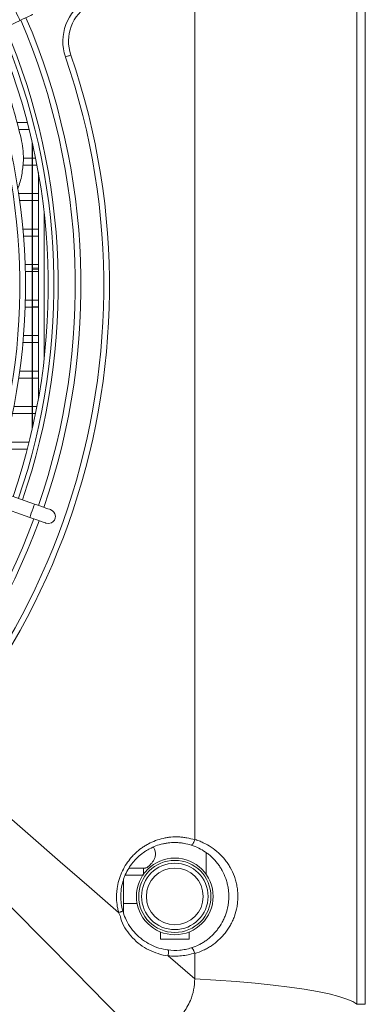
# Model space of a CAD drawing. Header units: millimetres. Extents: x 4946 to 18537, y -10559 to 785.
# Tile 36 of 79: x 6671 to 6681, y -504 to -475. Entities that reach past the tile are written whole.
import ezdxf

# ---------------------------------------------------------------- set-up
doc = ezdxf.new("R2010")
doc.units = ezdxf.units.MM

# ---------------------------------------------------------------- blocks, each defined once
blk = doc.blocks.new('W_Z_TYLU')
at = {"color": 7, "linetype": 'Continuous', "lineweight": 13}
for p, q in [((348.088, 502.151), (348.088, 451.551)), ((348.088, 451.551), (348.088, 502.151)), ((348.388, 451.551), (348.388, 502.151)), ((342.388, 457.358), (342.388, 494.839)), ((326.31, 481.47), (336.243, 486.195)), ((336.137, 482.601), (336.503, 482.601)), ((336.566, 482.351), (336.201, 482.351)), ((336.676, 471.813), (336.676, 481.89)), ((336.688, 471.867), (336.688, 481.836)), ((336.36, 481.351), (336.676, 481.351)), ((336.688, 481.351), (336.791, 481.351)), ((336.676, 481.101), (336.341, 481.101)), ((336.839, 481.101), (336.688, 481.101)), ((336.888, 480.838), (336.888, 472.865)), ((336.197, 480.101), (336.676, 480.101)), ((336.688, 480.101), (336.888, 480.101)), ((336.676, 479.851), (336.233, 479.851)), ((336.888, 479.851), (336.688, 479.851)), ((337.088, 479.469), (337.088, 474.234)), ((336.347, 478.851), (336.676, 478.851)), ((336.688, 478.851), (336.888, 478.851)), ((336.676, 478.601), (336.369, 478.601)), ((336.888, 478.601), (336.688, 478.601)), ((336.425, 477.601), (336.676, 477.601)), ((336.688, 477.601), (336.888, 477.601)), ((336.688, 477.471), (336.888, 477.473)), ((336.888, 477.433), (336.688, 477.431)), ((336.676, 477.351), (336.432, 477.351)), ((336.888, 477.351), (336.688, 477.351)), ((336.676, 476.101), (336.425, 476.101)), ((336.432, 476.351), (336.676, 476.351)), ((336.688, 476.351), (336.888, 476.351)), ((336.688, 476.114), (336.888, 476.119)), ((336.888, 476.101), (336.688, 476.101)), ((336.369, 475.101), (336.676, 475.101)), ((336.688, 475.101), (336.888, 475.101)), ((336.676, 474.851), (336.347, 474.851)), ((336.888, 474.851), (336.688, 474.851)), ((336.233, 473.851), (336.676, 473.851)), ((336.688, 473.851), (336.888, 473.851)), ((336.676, 473.601), (336.197, 473.601)), ((336.888, 473.601), (336.688, 473.601)), ((336.756, 469.168), (326.344, 472.868)), ((336.025, 472.601), (336.676, 472.601)), ((336.688, 472.601), (336.839, 472.601)), ((326.177, 472.397), (336.589, 468.697)), ((336.676, 472.351), (335.974, 472.351)), ((336.791, 472.351), (336.688, 472.351)), ((335.741, 471.351), (336.566, 471.351)), ((336.503, 471.101), (335.675, 471.101)), ((342.788, 456.134), (342.788, 456.89)), ((340.075, 456.351), (340.653, 456.351)), ((340.588, 456.351), (340.588, 456.134)), ((339.888, 455.937), (339.888, 454.754)), ((339.713, 454.782), (339.711, 454.784)), ((341.188, 454.095), (341.188, 453.851)), ((342.188, 453.851), (342.188, 454.095)), ((341.188, 453.851), (342.188, 453.851)), ((341.456, 453.264), (341.455, 453.264)), ((342.388, 452.451), (341.456, 453.264)), ((342.388, 452.451), (342.388, 453.339)), ((348.388, 451.551), (348.088, 451.551))]:
    blk.add_line(p, q, dxfattribs=at)
at = {"color": 7, "linetype": 'Continuous', "lineweight": 13, "flags": 128}
for points in [[(336.029, 486.646), (336.037, 486.629), (336.06, 486.58), (336.095, 486.507), (336.136, 486.421), (336.177, 486.334), (336.212, 486.261), (336.235, 486.212), (336.243, 486.195)], [(336.243, 486.195), (336.331, 486.237), (336.416, 486.277), (336.494, 486.314), (336.563, 486.347), (336.619, 486.374), (336.66, 486.393), (336.686, 486.406), (336.695, 486.41)], [(338.031, 484.975), (338.028, 484.973), (338.017, 484.97), (337.999, 484.964), (337.976, 484.956), (337.947, 484.946), (337.914, 484.935), (337.879, 484.922), (337.842, 484.91)], [(336.613, 468.766), (336.641, 468.843), (336.673, 468.933), (336.705, 469.023), (336.732, 469.099), (336.75, 469.15), (336.756, 469.168)], [(337.322, 468.967), (337.311, 468.971), (337.279, 468.983), (337.226, 469.001), (337.156, 469.026), (337.07, 469.057), (336.973, 469.091), (336.867, 469.129), (336.756, 469.168)], [(336.589, 468.697), (336.595, 468.715), (336.613, 468.766)], [(336.589, 468.697), (336.699, 468.658), (336.805, 468.62), (336.903, 468.586), (336.989, 468.555), (337.059, 468.53), (337.111, 468.512), (337.143, 468.5), (337.154, 468.496)], [(337.154, 468.496), (337.251, 468.482), (337.345, 468.506)], [(339.711, 454.784), (338.678, 455.684), (337.658, 456.573), (336.515, 457.569), (335.395, 458.545), (334.301, 459.499), (333.236, 460.427)], [(331.93, 459.039), (332.915, 458.039), (333.926, 457.013), (334.961, 455.962), (336.017, 454.89), (337.09, 453.8), (338.179, 452.694), (339.279, 451.577), (340.388, 450.451)], [(348.088, 451.551), (347.945, 451.646), (347.734, 451.738), (347.456, 451.829), (347.113, 451.917), (346.707, 452.001), (346.242, 452.081), (345.72, 452.157), (345.144, 452.227), (344.518, 452.293), (343.848, 452.352), (343.136, 452.405), (342.388, 452.451)]]:
    blk.add_lwpolyline(points, dxfattribs=at)
at = {"color": 7, "linetype": 'Continuous', "lineweight": 13}
for radius in [1.35, 1.27, 1.17, 1]:
    blk.add_circle((341.688, 455.351), radius, dxfattribs=at)
for centre, radius, start, end in [((339.45, 485.462), 1.7, 120.3307, 198.9613), ((339.45, 485.462), 1.5, 120.3307, 198.9613), ((314.388, 476.851), 23.8, 341.0396, 23.1501), ((314.388, 476.851), 24, 341.0346, 23.1692), ((314.388, 476.851), 22.85, 341.0646, 23.055), ((314.388, 476.851), 23.05, 341.0592, 23.0757), ((314.388, 476.851), 23.2, 341.0552, 23.0909), ((314.388, 476.851), 22.05, 341.0874, 22.9685), ((314.388, 476.851), 21.85, 341.0933, 22.9459), ((314.388, 476.851), 24.8, 301.9142, 18.9613), ((314.388, 476.851), 25, 301.9142, 18.9613), ((337.238, 468.732), 0.25, 295.4377, 70.4377), ((314.388, 476.851), 23.8, 297.7254, 339.8359), ((314.388, 476.851), 24, 297.7063, 339.8409)]:
    blk.add_arc(centre, radius, start, end, dxfattribs=at)
for points, knots in [([(336.28, 482.044), (336.212, 482.318), (336.076, 482.866), (335.805, 483.768), (335.485, 484.705), (335.219, 485.347), (335.094, 485.648)], [0, 0, 0, 0, 0.218746, 0.438339, 0.736828, 1, 1, 1, 1]), ([(336.158, 480.278), (336.167, 480.298), (336.248, 480.469), (336.323, 480.821), (336.372, 481.274), (336.352, 481.686), (336.304, 481.925), (336.28, 482.044)], [0, 0, 0, 0, 0.037685, 0.315706, 0.593705, 0.796849, 1, 1, 1, 1]), ([(339.711, 454.784), (339.708, 454.796), (339.705, 454.807), (339.699, 454.83), (339.69, 454.865), (339.683, 454.9), (339.669, 454.97), (339.661, 455.017), (339.643, 455.157), (339.638, 455.252), (339.639, 455.395), (339.641, 455.443), (339.648, 455.539), (339.653, 455.586), (339.673, 455.728), (339.693, 455.821), (339.732, 455.957), (339.747, 456.003), (339.779, 456.093), (339.797, 456.137), (339.855, 456.269), (339.898, 456.353), (339.997, 456.514), (340.051, 456.591), (340.14, 456.702), (340.172, 456.738), (340.236, 456.807), (340.269, 456.84), (340.371, 456.937), (340.443, 456.997), (340.556, 457.079), (340.595, 457.105), (340.675, 457.154), (340.716, 457.178), (340.921, 457.288), (341.094, 457.353), (341.322, 457.406), (341.368, 457.414), (341.46, 457.429), (341.507, 457.435), (341.645, 457.447), (341.738, 457.449), (341.877, 457.443), (341.924, 457.439), (342.017, 457.428), (342.064, 457.421), (342.204, 457.395), (342.295, 457.371), (342.385, 457.34)], [0, 0, 0, 0, 0.007813, 0.007813, 0.015625, 0.03125, 0.03125, 0.0625, 0.0625, 0.125, 0.125, 0.15625, 0.15625, 0.1875, 0.1875, 0.25, 0.25, 0.28125, 0.28125, 0.3125, 0.3125, 0.375, 0.375, 0.4375, 0.4375, 0.46875, 0.46875, 0.5, 0.5, 0.5625, 0.5625, 0.59375, 0.59375, 0.625, 0.625, 0.75, 0.75, 0.78125, 0.78125, 0.8125, 0.8125, 0.875, 0.875, 0.90625, 0.90625, 0.9375, 0.9375, 1, 1, 1, 1]), ([(342.385, 457.34), (342.381, 457.327), (342.377, 457.314), (342.368, 457.289), (342.363, 457.277), (342.352, 457.254), (342.347, 457.243), (342.336, 457.222), (342.33, 457.213), (342.313, 457.188), (342.302, 457.175), (342.282, 457.159), (342.273, 457.156), (342.265, 457.159)], [0, 0, 0, 0, 0.125, 0.125, 0.25, 0.25, 0.375, 0.375, 0.5, 0.5, 0.75, 0.75, 1, 1, 1, 1]), ([(342.388, 457.358), (342.401, 457.354), (342.414, 457.35), (342.44, 457.342), (342.478, 457.329), (342.516, 457.315), (342.592, 457.286), (342.641, 457.265), (342.787, 457.197), (342.88, 457.145), (343.059, 457.025), (343.146, 456.957), (343.306, 456.81), (343.381, 456.731), (343.484, 456.602), (343.517, 456.557), (343.58, 456.465), (343.61, 456.416), (343.694, 456.267), (343.742, 456.162), (343.802, 455.998), (343.819, 455.943), (343.85, 455.828), (343.863, 455.77), (343.885, 455.651), (343.893, 455.592), (343.903, 455.472), (343.906, 455.413), (343.906, 455.293), (343.904, 455.233), (343.893, 455.114), (343.886, 455.053), (343.855, 454.877), (343.825, 454.763), (343.766, 454.598), (343.744, 454.544), (343.695, 454.438), (343.669, 454.387), (343.586, 454.238), (343.523, 454.145), (343.419, 454.014), (343.383, 453.972), (343.308, 453.891), (343.269, 453.853), (343.148, 453.742), (343.063, 453.675), (342.928, 453.584), (342.881, 453.556), (342.787, 453.503), (342.739, 453.478), (342.593, 453.409), (342.492, 453.37), (342.388, 453.339)], [0, 0, 0, 0, 0.007813, 0.007813, 0.015625, 0.03125, 0.03125, 0.0625, 0.0625, 0.125, 0.125, 0.1875, 0.1875, 0.25, 0.25, 0.28125, 0.28125, 0.3125, 0.3125, 0.375, 0.375, 0.40625, 0.40625, 0.4375, 0.4375, 0.46875, 0.46875, 0.5, 0.5, 0.53125, 0.53125, 0.5625, 0.5625, 0.625, 0.625, 0.65625, 0.65625, 0.6875, 0.6875, 0.75, 0.75, 0.78125, 0.78125, 0.8125, 0.8125, 0.875, 0.875, 0.90625, 0.90625, 0.9375, 0.9375, 1, 1, 1, 1]), ([(342.265, 457.159), (342.183, 457.185), (342.1, 457.205), (341.974, 457.227), (341.932, 457.233), (341.848, 457.242), (341.806, 457.245), (341.68, 457.25), (341.597, 457.248), (341.472, 457.237), (341.431, 457.232), (341.348, 457.218), (341.306, 457.21), (341.101, 457.164), (340.945, 457.105), (340.759, 457.007), (340.723, 456.986), (340.651, 456.941), (340.616, 456.918), (340.513, 456.844), (340.448, 456.791), (340.356, 456.704), (340.326, 456.674), (340.268, 456.612), (340.239, 456.579), (340.159, 456.479), (340.109, 456.41), (340.021, 456.264), (339.981, 456.188), (339.929, 456.069), (339.913, 456.029), (339.884, 455.947), (339.871, 455.906), (339.836, 455.782), (339.818, 455.698), (339.8, 455.57), (339.796, 455.527), (339.79, 455.441), (339.788, 455.397), (339.787, 455.181), (339.81, 455.012), (339.856, 454.845)], [0, 0, 0, 0, 0.0625, 0.0625, 0.09375, 0.09375, 0.125, 0.125, 0.1875, 0.1875, 0.21875, 0.21875, 0.25, 0.25, 0.375, 0.375, 0.40625, 0.40625, 0.4375, 0.4375, 0.5, 0.5, 0.53125, 0.53125, 0.5625, 0.5625, 0.625, 0.625, 0.6875, 0.6875, 0.71875, 0.71875, 0.75, 0.75, 0.8125, 0.8125, 0.84375, 0.84375, 0.875, 0.875, 1, 1, 1, 1]), ([(341.008, 456.851), (341.004, 456.896), (340.995, 456.983), (340.957, 457.054), (340.938, 457.089)], [0, 0, 0, 0, 0.507927, 1, 1, 1, 1]), ([(342.268, 453.539), (342.359, 453.569), (342.447, 453.604), (342.575, 453.668), (342.616, 453.69), (342.698, 453.739), (342.738, 453.765), (342.856, 453.847), (342.93, 453.908), (343.034, 454.007), (343.068, 454.042), (343.133, 454.115), (343.165, 454.153), (343.255, 454.271), (343.31, 454.354), (343.382, 454.488), (343.405, 454.534), (343.447, 454.628), (343.466, 454.677), (343.517, 454.825), (343.543, 454.927), (343.57, 455.085), (343.577, 455.139), (343.586, 455.247), (343.588, 455.3), (343.588, 455.408), (343.585, 455.461), (343.576, 455.568), (343.569, 455.622), (343.55, 455.728), (343.539, 455.781), (343.512, 455.883), (343.496, 455.933), (343.444, 456.08), (343.402, 456.173), (343.329, 456.307), (343.303, 456.351), (343.248, 456.434), (343.219, 456.474), (343.13, 456.59), (343.065, 456.661), (342.961, 456.76), (342.924, 456.792), (342.85, 456.853), (342.812, 456.881), (342.694, 456.963), (342.613, 457.011), (342.444, 457.094), (342.356, 457.13), (342.265, 457.159)], [0, 0, 0, 0, 0.0625, 0.0625, 0.09375, 0.09375, 0.125, 0.125, 0.1875, 0.1875, 0.21875, 0.21875, 0.25, 0.25, 0.3125, 0.3125, 0.34375, 0.34375, 0.375, 0.375, 0.4375, 0.4375, 0.46875, 0.46875, 0.5, 0.5, 0.53125, 0.53125, 0.5625, 0.5625, 0.59375, 0.59375, 0.625, 0.625, 0.6875, 0.6875, 0.71875, 0.71875, 0.75, 0.75, 0.8125, 0.8125, 0.84375, 0.84375, 0.875, 0.875, 0.9375, 0.9375, 1, 1, 1, 1]), ([(340.653, 456.357), (340.66, 456.356), (340.685, 456.352), (340.754, 456.397), (340.855, 456.49), (340.95, 456.62), (341.002, 456.752), (341.006, 456.822), (341.008, 456.851)], [0, 0, 0, 0, 0.082206, 0.275105, 0.498134, 0.757252, 0.899198, 1, 1, 1, 1]), ([(340.588, 456.101), (340.553, 456.101), (340.352, 456.101), (340.13, 456.101), (339.946, 456.101)], [0, 0, 0, 0, 0.1728482, 1, 1, 1, 1]), ([(339.888, 455.101), (339.901, 455.101), (340.068, 455.101), (340.224, 455.101), (340.367, 455.101)], [0, 0, 0, 0, 0.078017, 1, 1, 1, 1]), ([(339.856, 454.845), (339.856, 454.843), (339.854, 454.84), (339.841, 454.832), (339.831, 454.827), (339.803, 454.815), (339.787, 454.809), (339.75, 454.796), (339.73, 454.79), (339.711, 454.784)], [0, 0, 0, 0, 0.25, 0.25, 0.5, 0.5, 0.75, 0.75, 1, 1, 1, 1]), ([(339.857, 454.842), (339.857, 454.84), (339.854, 454.836), (339.841, 454.829), (339.831, 454.824), (339.805, 454.813), (339.79, 454.807), (339.754, 454.795), (339.734, 454.788), (339.713, 454.782)], [0, 0, 0, 0, 0.25, 0.25, 0.5, 0.5, 0.75, 0.75, 1, 1, 1, 1]), ([(341.455, 453.264), (341.455, 453.264), (341.335, 453.264), (341.102, 453.332), (340.767, 453.456), (340.463, 453.647), (340.193, 453.884), (339.977, 454.17), (339.793, 454.463), (339.77, 454.696), (339.713, 454.782), (339.713, 454.782)], [0, 0, 0, 0, 0.000002, 0.146003, 0.292007, 0.437605, 0.583201, 0.729461, 0.875703, 0.999998, 1, 1, 1, 1]), ([(339.857, 454.842), (339.885, 454.754), (339.947, 454.562), (340.1, 454.29), (340.302, 454.034), (340.547, 453.818), (340.824, 453.646), (341.126, 453.521), (341.34, 453.483), (341.447, 453.464)], [0, 0, 0, 0, 0.123158, 0.269361, 0.41559, 0.561701, 0.707814, 0.853907, 1, 1, 1, 1]), ([(341.448, 453.464), (341.586, 453.446), (341.723, 453.444), (341.928, 453.463), (341.997, 453.473), (342.133, 453.5), (342.201, 453.518), (342.268, 453.539)], [0, 0, 0, 0, 0.5, 0.5, 0.75, 0.75, 1, 1, 1, 1]), ([(342.385, 453.359), (342.381, 453.372), (342.376, 453.385), (342.367, 453.41), (342.362, 453.422), (342.352, 453.445), (342.347, 453.456), (342.336, 453.476), (342.33, 453.486), (342.314, 453.51), (342.303, 453.523), (342.284, 453.539), (342.275, 453.542), (342.268, 453.539)], [0, 0, 0, 0, 0.125, 0.125, 0.25, 0.25, 0.375, 0.375, 0.5, 0.5, 0.75, 0.75, 1, 1, 1, 1]), ([(341.447, 453.464), (341.451, 453.463), (341.455, 453.459), (341.46, 453.439), (341.462, 453.423), (341.464, 453.384), (341.463, 453.361), (341.46, 453.312), (341.458, 453.287), (341.455, 453.264)], [0, 0, 0, 0, 0.25, 0.25, 0.5, 0.5, 0.75, 0.75, 1, 1, 1, 1]), ([(341.456, 453.264), (341.459, 453.287), (341.461, 453.312), (341.464, 453.361), (341.464, 453.384), (341.463, 453.423), (341.461, 453.438), (341.455, 453.459), (341.452, 453.463), (341.448, 453.464)], [0, 0, 0, 0, 0.25, 0.25, 0.5, 0.5, 0.75, 0.75, 1, 1, 1, 1]), ([(342.385, 453.359), (342.31, 453.333), (342.233, 453.312), (342.079, 453.278), (342.001, 453.266), (341.846, 453.25), (341.768, 453.247), (341.612, 453.248), (341.534, 453.254), (341.456, 453.264)], [0, 0, 0, 0, 0.25, 0.25, 0.5, 0.5, 0.75, 0.75, 1, 1, 1, 1]), ([(342.388, 452.451), (342.388, 452.19), (342.3, 451.749), (342.076, 451.364), (341.966, 451.223)], [0, 0, 0, 0, 0.25, 0.4211761, 0.4211761, 0.4211761, 0.4211761])]:
    blk.add_open_spline(points, degree=3, knots=knots, dxfattribs=at)
for points in [[(342.385, 457.34), (342.387, 457.346), (342.388, 457.352), (342.388, 457.358)], [(339.856, 454.845), (339.856, 454.844), (339.856, 454.843), (339.857, 454.842)], [(341.447, 453.464), (341.447, 453.464), (341.448, 453.464), (341.448, 453.464)], [(342.388, 453.339), (342.388, 453.346), (342.387, 453.353), (342.385, 453.359)]]:
    blk.add_open_spline(points, degree=3, dxfattribs=at)

msp = doc.modelspace()

# ---------------------------------------------------------------- block references
at = {"color": 18, "lineweight": 13, "true_color": 0x000000, "xscale": 0.8500000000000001, "yscale": 0.8500000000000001, "zscale": 0.8500000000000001}
msp.add_blockref('W_Z_TYLU', (6384.818, -887.813), dxfattribs=at)

doc.saveas('drawing.dxf')
